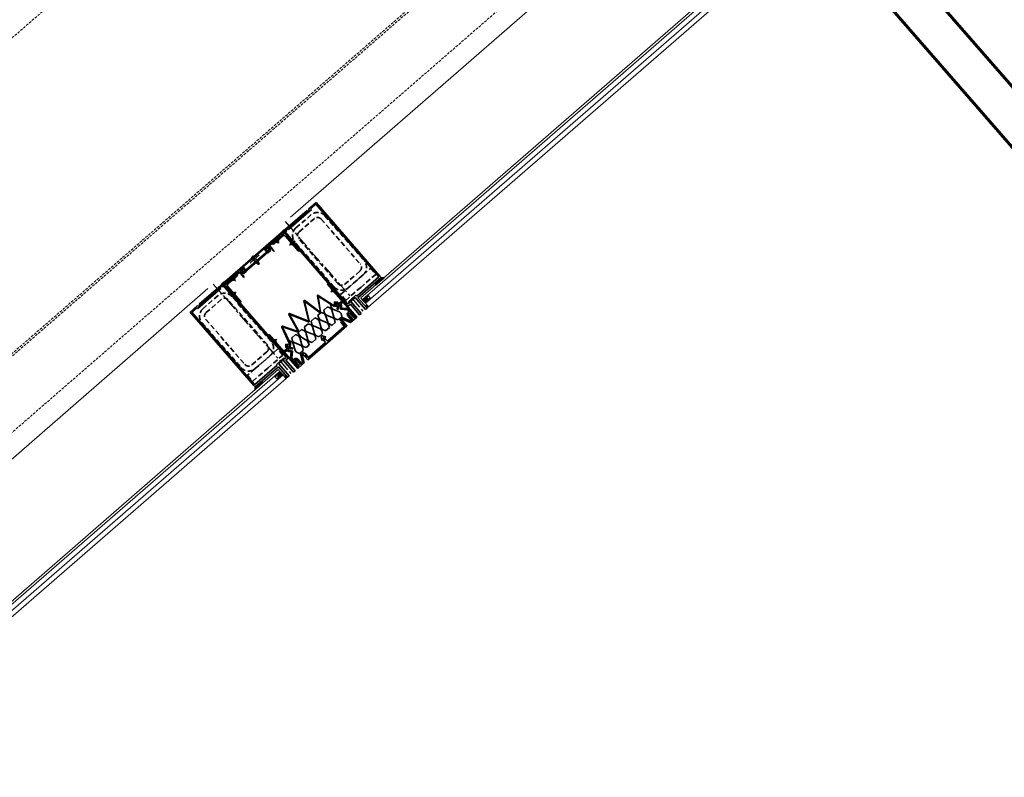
# Model space of a CAD drawing. Header units: millimetres. Extents: x 98667 to 994031, y -2704 to 533009.
# Tile 161 of 256: x 584879 to 587358, y 319637 to 321545. Entities that reach past the tile are written whole.
import ezdxf

# ---------------------------------------------------------------- set-up
doc = ezdxf.new("R2010")
doc.units = ezdxf.units.MM
for name, pattern in [('AP03000E0$0$AWB25X10$0$CENTER', [2, 1.25, -0.25, 0.25, -0.25]), ('AP03000E0$0$CENTER', [50.8, 31.75, -6.35, 6.35, -6.35]), ('AP03000E0$0$HIDDEN', [9.525, 6.35, -3.175]), ('AP03000E0$0$HIDDENX2', [19.05, 12.7, -6.35])]:
    doc.linetypes.add(name, pattern=pattern)
for name, color, linetype, lineweight in [('AP03000E0$0$A-BRDG-WALL-EXTR', 6, 'Continuous', 60), ('AP03000E0$0$A-GLAZ-FULL-EXTR', 2, 'Continuous', 20), ('AP03000E0$0$A-GLAZ-MULL-EXTR', 3, 'Continuous', 35), ('AP03000E0$0$A-WALL-FNSH', 1, 'Continuous', 15)]:
    doc.layers.add(name, color=color, linetype=linetype, lineweight=lineweight)
doc.layers.add('AP03000E0$0$A-Slab Edge Guide', color=55, linetype='Continuous', lineweight=15, plot=False)

msp = doc.modelspace()

# ---------------------------------------------------------------- linework, layer by layer
at = {"color": 251, "linetype": 'AP03000E0$0$CENTER'}
for p, q in [((585547.5, 321036.8), (585744.3, 320810.4)), ((585366.3, 320879.4), (585563.1, 320652.9))]:
    msp.add_line(p, q, dxfattribs=at)
at = {"layer": 'AP03000E0$0$A-BRDG-WALL-EXTR', "color": 251}
for p, q in [((587020.3, 321787.2), (587934.4, 320735.7)), ((587853.6, 320676.2), (586944.9, 321721.6))]:
    msp.add_line(p, q, dxfattribs=at)
at = {"layer": 'AP03000E0$0$A-GLAZ-FULL-EXTR', "color": 251}
for p, q in [((585560.7, 321048.3), (586666.3, 322009.4)), ((586843.4, 321805.7), (585737.8, 320844.5)), ((585741.7, 320840), (586847.4, 321801.1)), ((586855.3, 321792.1), (585749.6, 320830.9)), ((585757.5, 320821.9), (586863.1, 321783)), ((584375.3, 320017.9), (585353.1, 320867.9)), ((585737.8, 320844.5), (585741.7, 320840)), ((585750.8, 320847.9), (585741.7, 320840)), ((585741.7, 320840), (585749.6, 320830.9)), ((585749.6, 320830.9), (585758.7, 320838.8)), ((585758.7, 320838.8), (585750.8, 320847.9)), ((585757.3, 320849.5), (585752.8, 320845.6)), ((585752.8, 320845.6), (585756.7, 320841.1)), ((585763.2, 320842.8), (585755.3, 320851.8)), ((585756.7, 320841.1), (585761.2, 320845)), ((585761.2, 320845), (585757.3, 320849.5)), ((585749.6, 320830.9), (585757.5, 320821.9)), ((585530.2, 320664.1), (584552.5, 319814.1)), ((584556.4, 319809.6), (585534.2, 320659.6)), ((585542.1, 320650.5), (584564.3, 319800.6)), ((584572.2, 319791.5), (585549.9, 320641.5)), ((585528.5, 320638.7), (585520.6, 320647.8)), ((585522.6, 320645.5), (585527.1, 320649.4)), ((585526.5, 320641), (585522.6, 320645.5)), ((585525.1, 320651.7), (585534.2, 320659.6)), ((585533, 320642.7), (585525.1, 320651.7)), ((585531, 320644.9), (585526.5, 320641)), ((585527.1, 320649.4), (585531, 320644.9)), ((585534.2, 320659.6), (585530.2, 320664.1)), ((585542.1, 320650.5), (585533, 320642.7)), ((585534.2, 320659.6), (585542.1, 320650.5)), ((585549.9, 320641.5), (585542.1, 320650.5))]:
    msp.add_line(p, q, dxfattribs=at)
at = {"layer": 'AP03000E0$0$A-GLAZ-FULL-EXTR', "color": 251, "linetype": 'Continuous'}
for p, q in [((585751, 320832.2), (585743.2, 320841.2)), ((585743.5, 320837.9), (585752.6, 320845.8)), ((585753.4, 320834.2), (585745.5, 320843.3)), ((585745.6, 320835.5), (585754.7, 320843.4)), ((585747.7, 320833.1), (585756.8, 320841)), ((585755.8, 320836.3), (585747.9, 320845.4)), ((585758.2, 320838.4), (585750.3, 320847.5)), ((585526.7, 320649.9), (585535.8, 320657.8)), ((585535.4, 320644.7), (585527.5, 320653.8)), ((585528.8, 320647.5), (585537.8, 320655.4)), ((585537.8, 320646.8), (585529.9, 320655.8)), ((585530.9, 320645.1), (585539.9, 320653)), ((585540.1, 320648.9), (585532.3, 320657.9)), ((585532.9, 320642.7), (585542, 320650.6))]:
    msp.add_line(p, q, dxfattribs=at)
at = {"layer": 'AP03000E0$0$A-GLAZ-MULL-EXTR', "color": 251}
for p, q in [((585602.6, 321064.9), (585542.2, 321012.4)), ((585546.4, 321012.1), (585604.5, 321062.6)), ((585608.3, 321065.9), (585554, 321018.6)), ((585555.9, 321016.4), (585614.1, 321066.9)), ((585604.5, 321062.6), (585602.6, 321064.9)), ((585625.2, 321084.5), (585606.3, 321068.1)), ((585606.3, 321068.1), (585608.3, 321065.9)), ((585612.1, 321069.2), (585624.9, 321080.3)), ((585614.1, 321066.9), (585612.1, 321069.2)), ((585624.9, 321080.3), (585746.3, 320940.7)), ((585786, 320899.6), (585625.2, 321084.5)), ((585542.2, 321012.4), (585702.9, 320827.5)), ((585667.8, 320872.5), (585546.4, 321012.1)), ((585554, 321018.6), (585555.9, 321016.4)), ((585531.4, 320990.6), (585523.8, 320984)), ((585532, 320989.8), (585524.5, 320983.3)), ((585530.4, 320987.1), (585527.4, 320984.5)), ((585529.8, 320987.9), (585530.4, 320987.1)), ((585531.4, 320990.6), (585532, 320989.8)), ((585504.8, 320960.6), (585503.3, 320962.1)), ((585509.6, 320964.7), (585508.1, 320966.2)), ((585523.8, 320984), (585524.5, 320983.3)), ((585526.8, 320985.3), (585527.4, 320984.5)), ((585560.8, 320985.5), (585560.1, 320984.8)), ((585566.6, 320977.3), (585560.1, 320984.8)), ((585567.4, 320977.9), (585560.8, 320985.5)), ((585562, 320982.5), (585561.3, 320981.9)), ((585563.9, 320978.9), (585561.3, 320981.9)), ((585564.7, 320979.5), (585563.9, 320978.9)), ((585567.4, 320977.9), (585566.6, 320977.3)), ((585480.8, 320939.7), (585479.3, 320941.2)), ((585483.2, 320941.8), (585481.7, 320943.3)), ((585488, 320945.9), (585486.5, 320947.4)), ((585490.4, 320948), (585488.9, 320949.5)), ((585495.2, 320952.2), (585493.7, 320953.7)), ((585497.6, 320954.3), (585496.1, 320955.8)), ((585502.4, 320958.5), (585500.9, 320960)), ((585746.3, 320940.7), (585783.7, 320897.7)), ((585452, 320914.6), (585450.5, 320916.1)), ((585454.4, 320916.7), (585452.9, 320918.2)), ((585459.2, 320920.9), (585457.7, 320922.4)), ((585461.6, 320923), (585460.1, 320924.5)), ((585466.4, 320927.2), (585464.9, 320928.7)), ((585468.8, 320929.2), (585467.3, 320930.7)), ((585473.6, 320933.4), (585472.1, 320934.9)), ((585476, 320935.5), (585474.5, 320937)), ((585414.3, 320888.8), (585421.9, 320895.4)), ((585414.3, 320888.8), (585415, 320888.1)), ((585415, 320888.1), (585422.5, 320894.7)), ((585417.2, 320890.1), (585417.9, 320889.3)), ((585417.9, 320889.3), (585420.9, 320891.9)), ((585420.3, 320892.7), (585420.9, 320891.9)), ((585421.9, 320895.4), (585422.5, 320894.7)), ((585444.8, 320908.4), (585443.3, 320909.9)), ((585447.2, 320910.5), (585445.7, 320911.9)), ((585783.7, 320897.7), (585727.5, 320848.8)), ((585730.7, 320845), (585789.2, 320895.9)), ((585789.2, 320895.9), (585772.2, 320881.1)), ((585775.5, 320877.3), (585796.3, 320895.4)), ((585789.2, 320895.9), (585786, 320899.6)), ((585796.3, 320895.4), (585789.2, 320895.9)), ((585385.4, 320868.1), (585327.3, 320817.6)), ((585329.1, 320823.1), (585383.4, 320870.4)), ((585330.9, 320828.7), (585391.3, 320881.2)), ((585391, 320876.9), (585332.8, 320826.4)), ((585383.4, 320870.4), (585385.4, 320868.1)), ((585512.3, 320737.3), (585391, 320876.9)), ((585391.3, 320881.2), (585552, 320696.3)), ((585664.4, 320867.2), (585663.6, 320866.6)), ((585670.2, 320859), (585663.6, 320866.6)), ((585671, 320859.7), (585664.4, 320867.2)), ((585665.6, 320864.3), (585664.9, 320863.6)), ((585667.5, 320860.6), (585664.9, 320863.6)), ((585705.2, 320829.4), (585667.8, 320872.5)), ((585772.2, 320881.1), (585775.5, 320877.3)), ((585415.3, 320859), (585416.1, 320859.6)), ((585421.9, 320851.4), (585415.3, 320859)), ((585420.6, 320847.4), (585415.4, 320853.4)), ((585422.6, 320852.1), (585416.1, 320859.6)), ((585418, 320857.4), (585418.8, 320858)), ((585421.4, 320855), (585418.8, 320858)), ((585420.7, 320854.3), (585421.4, 320855)), ((585421.9, 320851.4), (585422.6, 320852.1)), ((585668.2, 320861.3), (585667.5, 320860.6)), ((585671, 320859.7), (585670.2, 320859)), ((585725.5, 320851.1), (585707, 320835)), ((585709, 320832.7), (585723.7, 320845.5)), ((585723.7, 320845.5), (585749.9, 320815.3)), ((585727.5, 320848.8), (585725.5, 320851.1)), ((585753.7, 320818.6), (585730.7, 320845)), ((585308.2, 320809), (585327.1, 320825.4)), ((585325.3, 320819.9), (585312.5, 320808.7)), ((585327.3, 320817.6), (585325.3, 320819.9)), ((585327.1, 320825.4), (585329.1, 320823.1)), ((585332.8, 320826.4), (585330.9, 320828.7)), ((585654.2, 320821.9), (585644.7, 320813.6)), ((585644.7, 320813.6), (585646.6, 320806)), ((585661.5, 320818.9), (585654.2, 320821.9)), ((585665.2, 320814.7), (585661.5, 320818.9)), ((585661.7, 320828.4), (585663.6, 320820.8)), ((585663.6, 320820.8), (585667.3, 320816.6)), ((585669.9, 320796.4), (585665.2, 320814.7)), ((585667.3, 320816.6), (585684.7, 320809.4)), ((585702.9, 320827.5), (585706.2, 320823.7)), ((585712.4, 320835.7), (585705.2, 320829.4)), ((585705.2, 320829.4), (585705.2, 320829.4)), ((585706.2, 320823.7), (585711.9, 320828.6)), ((585707, 320835), (585709, 320832.7)), ((585711.9, 320828.6), (585734.8, 320802.2)), ((585738.6, 320805.5), (585712.4, 320835.7)), ((585749.9, 320815.3), (585753.7, 320818.6)), ((585469, 320624.1), (585308.2, 320809)), ((585312.5, 320808.7), (585433.8, 320669.1)), ((585622.5, 320794.4), (585613, 320786.1)), ((585629.8, 320791.4), (585622.5, 320794.4)), ((585633.5, 320787.2), (585629.8, 320791.4)), ((585638.4, 320808.2), (585630, 320800.9)), ((585630, 320800.9), (585631.9, 320793.2)), ((585631.9, 320793.2), (585635.6, 320789)), ((585635.6, 320789), (585653, 320781.8)), ((585645.6, 320805.2), (585638.4, 320808.2)), ((585649.3, 320800.9), (585645.6, 320805.2)), ((585646.6, 320806), (585650.3, 320801.8)), ((585655.2, 320783.6), (585649.3, 320800.9)), ((585650.3, 320801.8), (585667.8, 320794.6)), ((585667.8, 320794.6), (585671.5, 320790.3)), ((585673.6, 320792.2), (585669.9, 320796.4)), ((585671.5, 320790.3), (585673.4, 320782.7)), ((585680.8, 320789.2), (585673.6, 320792.2)), ((585690.4, 320797.5), (585680.8, 320789.2)), ((585684.7, 320809.4), (585688.4, 320805.1)), ((585688.4, 320805.1), (585690.4, 320797.5)), ((585734.8, 320802.2), (585738.6, 320805.5)), ((585588.6, 320764.9), (585579, 320756.6)), ((585595.8, 320761.9), (585588.6, 320764.9)), ((585605.6, 320779.6), (585596, 320771.3)), ((585596, 320771.3), (585598, 320763.7)), ((585612.8, 320776.6), (585605.6, 320779.6)), ((585616.5, 320772.4), (585612.8, 320776.6)), ((585613, 320786.1), (585615, 320778.5)), ((585615, 320778.5), (585618.6, 320774.2)), ((585621.2, 320754.1), (585616.5, 320772.4)), ((585618.6, 320774.2), (585636.1, 320767)), ((585638.2, 320768.9), (585633.5, 320787.2)), ((585636.1, 320767), (585639.8, 320762.8)), ((585641.9, 320764.6), (585638.2, 320768.9)), ((585649.1, 320761.6), (585641.9, 320764.6)), ((585658.7, 320769.9), (585649.1, 320761.6)), ((585653, 320781.8), (585656.7, 320777.5)), ((585658.9, 320779.4), (585655.2, 320783.6)), ((585656.7, 320777.5), (585658.7, 320769.9)), ((585665, 320775.4), (585658.9, 320779.4)), ((585673.4, 320782.7), (585665, 320775.4)), ((585518, 320739.9), (585518.7, 320740.6)), ((585524.6, 320732.4), (585518, 320739.9)), ((585525.3, 320733.1), (585518.7, 320740.6)), ((585520.7, 320738.3), (585521.5, 320739)), ((585524.1, 320736), (585521.5, 320739)), ((585573.9, 320752.1), (585564.3, 320743.8)), ((585564.3, 320743.8), (585566.3, 320736.2)), ((585581.1, 320749.1), (585573.9, 320752.1)), ((585579, 320756.6), (585583.3, 320750.9)), ((585584.8, 320744.8), (585581.1, 320749.1)), ((585583.3, 320750.9), (585586.9, 320746.7)), ((585589.5, 320726.6), (585584.8, 320744.8)), ((585586.9, 320746.7), (585602.1, 320737.5)), ((585599.5, 320757.6), (585595.8, 320761.9)), ((585598, 320763.7), (585601.7, 320759.5)), ((585604.2, 320739.3), (585599.5, 320757.6)), ((585601.7, 320759.5), (585619.1, 320752.3)), ((585607.9, 320735.1), (585604.2, 320739.3)), ((585624.7, 320740.4), (585615.2, 320732.1)), ((585619.1, 320752.3), (585622.8, 320748)), ((585624.9, 320749.9), (585621.2, 320754.1)), ((585622.8, 320748), (585624.7, 320740.4)), ((585632.2, 320746.9), (585624.9, 320749.9)), ((585641.7, 320755.2), (585632.2, 320746.9)), ((585639.8, 320762.8), (585641.7, 320755.2)), ((585549.7, 320694.3), (585512.3, 320737.3)), ((585523.3, 320735.3), (585524.1, 320736)), ((585524.6, 320732.4), (585525.3, 320733.1)), ((585564.1, 320734.3), (585556.9, 320737.3)), ((585567.8, 320730.1), (585564.1, 320734.3)), ((585566.3, 320736.2), (585570, 320731.9)), ((585572.6, 320711.8), (585567.8, 320730.1)), ((585570, 320731.9), (585587.4, 320724.7)), ((585587.4, 320724.7), (585591.1, 320720.5)), ((585593.2, 320722.3), (585589.5, 320726.6)), ((585591.1, 320720.5), (585593.1, 320712.9)), ((585600.5, 320719.3), (585593.2, 320722.3)), ((585607.8, 320725.7), (585600.5, 320719.3)), ((585602.1, 320737.5), (585605.8, 320733.3)), ((585605.8, 320733.3), (585607.8, 320725.7)), ((585615.2, 320732.1), (585607.9, 320735.1)), ((585525.5, 320677.2), (585544, 320693.3)), ((585546, 320691), (585531.2, 320678.2)), ((585542.6, 320688.1), (585549.7, 320694.3)), ((585544, 320693.3), (585546, 320691)), ((585546.5, 320707.1), (585551.8, 320711.7)), ((585560.1, 320691.6), (585546.5, 320707.1)), ((585555.3, 320692.5), (585549.6, 320687.6)), ((585549.7, 320694.3), (585549.7, 320694.3)), ((585551.8, 320711.7), (585552.9, 320711.6)), ((585552, 320696.3), (585555.3, 320692.5)), ((585557, 320709.4), (585562.3, 320709)), ((585561.1, 320692.5), (585560.1, 320691.6)), ((585562.3, 320709), (585561.1, 320692.5)), ((585576.2, 320707.5), (585572.6, 320711.8)), ((585583.5, 320704.6), (585576.2, 320707.5)), ((585593.1, 320712.9), (585583.5, 320704.6)), ((585433.8, 320669.1), (585471.2, 320626.1)), ((585471.2, 320626.1), (585527.5, 320674.9)), ((585530.7, 320671.2), (585472.3, 320620.3)), ((585527.5, 320674.9), (585525.5, 320677.2)), ((585553.7, 320644.7), (585530.7, 320671.2)), ((585531.2, 320678.2), (585557.5, 320648)), ((585568.8, 320657.9), (585542.6, 320688.1)), ((585549.6, 320687.6), (585572.6, 320661.2)), ((585557.5, 320648), (585553.7, 320644.7)), ((585572.6, 320661.2), (585568.8, 320657.9)), ((585472.3, 320620.3), (585469, 320624.1)), ((585492.5, 320631.3), (585471.8, 320613.3)), ((585471.8, 320613.3), (585472.3, 320620.3)), ((585472.3, 320620.3), (585489.2, 320635.1)), ((585489.2, 320635.1), (585492.5, 320631.3))]:
    msp.add_line(p, q, dxfattribs=at)
at = {"layer": 'AP03000E0$0$A-GLAZ-MULL-EXTR', "color": 251, "linetype": 'AP03000E0$0$HIDDENX2'}
for p, q in [((585574.7, 321020.7), (585612.4, 321053.5)), ((585582.9, 321011.3), (585620.6, 321044.1)), ((585638.3, 321042.9), (585736.7, 320929.7)), ((585647.7, 321051.1), (585746.1, 320937.9)), ((585680.1, 320880.5), (585581.6, 320993.7)), ((585670.6, 320872.3), (585572.2, 320985.5)), ((585687, 320853.4), (585762.5, 320919)), ((585762.5, 320919), (585775.6, 320903.9)), ((585735.4, 320912), (585697.7, 320879.2)), ((585743.6, 320902.6), (585705.9, 320869.8)), ((585775.6, 320903.9), (585737.9, 320871.1)), ((585737.9, 320871.1), (585700.1, 320838.3)), ((585378.5, 320850.2), (585340.7, 320817.4)), ((585386.7, 320840.7), (585348.9, 320807.9)), ((585502.7, 320726.3), (585404.3, 320839.5)), ((585512.1, 320734.5), (585413.7, 320847.7)), ((585700.1, 320838.3), (585687, 320853.4)), ((585347.7, 320790.3), (585446.1, 320677.1)), ((585338.3, 320782.1), (585436.7, 320668.9)), ((585528.5, 320715.6), (585453.1, 320650)), ((585541.7, 320700.5), (585528.5, 320715.6)), ((585463.7, 320675.9), (585501.5, 320708.7)), ((585471.9, 320666.4), (585509.7, 320699.2)), ((585503.9, 320667.7), (585541.7, 320700.5)), ((585466.2, 320634.9), (585503.9, 320667.7)), ((585453.1, 320650), (585466.2, 320634.9))]:
    msp.add_line(p, q, dxfattribs=at)
at = {"layer": 'AP03000E0$0$A-GLAZ-MULL-EXTR', "color": 251, "linetype": 'Continuous'}
for p, q in [((585466.7, 320946.8), (585544.3, 321014.2)), ((585468.9, 320946.7), (585545.9, 321013.6)), ((585538.9, 321010.9), (585544.5, 321015.7)), ((585545.9, 321013.6), (585542.9, 321011)), ((585545.9, 321013.6), (585544.3, 321014.2)), ((585549.8, 321014), (585544.5, 321015.7)), ((585547.7, 321013.1), (585544.9, 321010.7)), ((585547.7, 321013.1), (585549.1, 321010.7)), ((585550.2, 321011.8), (585549.1, 321010.7)), ((585508, 320976.4), (585532.9, 320998.1)), ((585533.6, 320997.3), (585508.7, 320975.6)), ((585546, 321008), (585514.6, 320980.8)), ((585519.6, 320980.4), (585542.9, 321000.6)), ((585532.9, 320998.1), (585533.6, 320997.3)), ((585538.8, 321009.5), (585538.8, 321009.4)), ((585542.2, 321009), (585542.9, 321011)), ((585542.9, 321008.2), (585542.2, 321009)), ((585544.5, 321009.6), (585542.9, 321008.2)), ((585545.9, 321008), (585544.5, 321009.6)), ((585547.1, 321009), (585544.9, 321010.7)), ((585547.1, 321009), (585545.9, 321008)), ((585585.3, 320962.8), (585546, 321008)), ((585548, 321000.3), (585580.2, 320963.1)), ((585474.9, 320937.4), (585510.4, 320968.2)), ((585511.8, 320966.6), (585476.3, 320935.8)), ((585494.4, 320968.8), (585501.2, 320974.7)), ((585494.4, 320968.1), (585499.5, 320962.2)), ((585496, 320968.2), (585501.6, 320973)), ((585496, 320968.2), (585498.7, 320965.1)), ((585498.1, 320967.2), (585502.1, 320970.7)), ((585502.3, 320962.5), (585498.1, 320967.2)), ((585499, 320965.4), (585498.7, 320965.1)), ((585499, 320965.4), (585499, 320965.4)), ((585500.3, 320962.7), (585499.9, 320965.1)), ((585501.5, 320961.8), (585507.1, 320966.6)), ((585501.6, 320973), (585504.2, 320969.9)), ((585501.9, 320974.6), (585505.2, 320970.8)), ((585502.1, 320970.7), (585506.3, 320965.9)), ((585503.9, 320969.6), (585504.2, 320969.9)), ((585503.9, 320969.6), (585503.9, 320969.6)), ((585503.9, 320958.2), (585510.2, 320963.7)), ((585506.1, 320968.1), (585504.1, 320968.8)), ((585506.7, 320970.7), (585508.9, 320972.6)), ((585507, 320975.6), (585508, 320976.4)), ((585507, 320975.6), (585509, 320973.3)), ((585507.2, 320968.3), (585510.3, 320971)), ((585508.7, 320975.6), (585515.6, 320967.7)), ((585510.2, 320963.7), (585509.5, 320964.5)), ((585510.4, 320968.2), (585511.8, 320966.6)), ((585511, 320971), (585519, 320961.8)), ((585515.6, 320967.7), (585520, 320962.7)), ((585519, 320961.8), (585520, 320962.7)), ((585466.7, 320946.8), (585389.2, 320879.4)), ((585466.5, 320944.6), (585389.5, 320877.6)), ((585474.9, 320937.4), (585439.4, 320906.5)), ((585468.8, 320941.9), (585465.5, 320945.7)), ((585468.9, 320941.9), (585465.6, 320945.8)), ((585470.9, 320945.1), (585467, 320943.2)), ((585467, 320943.2), (585467.4, 320943.6)), ((585471.6, 320944.3), (585467.7, 320942.4)), ((585467.7, 320942.4), (585468.1, 320942.8)), ((585467.8, 320942.4), (585470.2, 320946)), ((585467.8, 320942.4), (585468.2, 320942.7)), ((585471.2, 320944), (585467.9, 320947.8)), ((585471.3, 320944), (585467.9, 320947.8)), ((585472, 320944.7), (585468, 320941.2)), ((585468, 320941.2), (585472.2, 320936.4)), ((585468.1, 320941.2), (585472.1, 320944.7)), ((585472.2, 320936.5), (585468.1, 320941.2)), ((585468.5, 320941.6), (585470.9, 320945.2)), ((585470.2, 320946), (585469.8, 320945.7)), ((585470.9, 320945.2), (585470.5, 320944.9)), ((585470.9, 320945.1), (585470.5, 320944.8)), ((585471.4, 320935.8), (585477, 320940.6)), ((585477, 320940.6), (585471.4, 320935.7)), ((585476.2, 320939.9), (585472, 320944.7)), ((585472.1, 320944.7), (585476.2, 320939.9)), ((585473.8, 320932.2), (585480.1, 320937.7)), ((585480.2, 320937.7), (585473.8, 320932.2)), ((585480.1, 320937.7), (585479.5, 320938.5)), ((585479.5, 320938.5), (585480.2, 320937.7)), ((585503.2, 320959), (585503.9, 320958.2)), ((585434.2, 320915.8), (585437.6, 320912)), ((585441, 320922.4), (585434.3, 320916.6)), ((585441.5, 320920.7), (585435.9, 320915.9)), ((585435.9, 320915.9), (585438.6, 320912.8)), ((585442.1, 320918.5), (585438.1, 320915.1)), ((585438.1, 320915.1), (585442.2, 320910.3)), ((585438.9, 320913.1), (585438.6, 320912.8)), ((585438.9, 320913.1), (585438.9, 320913.1)), ((585440.2, 320910.7), (585439.7, 320912.9)), ((585440.8, 320904.9), (585476.3, 320935.8)), ((585441.5, 320920.7), (585444.1, 320917.7)), ((585447, 320914.4), (585441.5, 320909.6)), ((585441.8, 320922.4), (585446.9, 320916.5)), ((585446.2, 320913.7), (585442.1, 320918.5)), ((585443.8, 320917.4), (585444.1, 320917.7)), ((585443.8, 320917.4), (585443.8, 320917.4)), ((585446.3, 320915.7), (585444, 320916.5)), ((585473.1, 320933), (585473.8, 320932.2)), ((585473.8, 320932.2), (585473.1, 320933)), ((585479.3, 320935.6), (585475.6, 320933.8)), ((585475.8, 320933.9), (585479.9, 320929.1)), ((585475.8, 320933.9), (585480, 320929.2)), ((585476.1, 320932.8), (585478.4, 320936.2)), ((585480, 320934.8), (585476.1, 320932.9)), ((585476.1, 320932.9), (585476.5, 320933.2)), ((585476.1, 320932.8), (585476.5, 320933.1)), ((585480.7, 320934), (585476.7, 320932.1)), ((585476.7, 320932.1), (585477.1, 320932.4)), ((585476.8, 320932), (585479.2, 320935.6)), ((585476.8, 320932), (585477.2, 320932.3)), ((585481.4, 320933.2), (585477.4, 320931.3)), ((585477.4, 320931.3), (585477.8, 320931.6)), ((585477.5, 320931.2), (585479.9, 320934.8)), ((585477.5, 320931.2), (585477.9, 320931.5)), ((585482, 320932.4), (585478.1, 320930.5)), ((585478.1, 320930.5), (585478.5, 320930.8)), ((585478.2, 320936), (585482.3, 320931.2)), ((585478.2, 320936), (585482.3, 320931.2)), ((585478.2, 320930.4), (585480.6, 320934)), ((585478.2, 320930.4), (585478.6, 320930.7)), ((585479.2, 320935.6), (585478.8, 320935.3)), ((585478.8, 320929.6), (585481.3, 320933.2)), ((585482.7, 320931.6), (585478.8, 320929.7)), ((585478.8, 320929.7), (585479.2, 320930)), ((585478.8, 320929.6), (585479.2, 320929.9)), ((585479.3, 320935.6), (585478.9, 320935.2)), ((585479.9, 320934.8), (585479.5, 320934.5)), ((585479.5, 320928.8), (585482, 320932.4)), ((585479.5, 320928.8), (585479.9, 320929.1)), ((585480, 320934.8), (585479.6, 320934.4)), ((585479.9, 320929.1), (585482.3, 320931.2)), ((585482.3, 320931.2), (585480, 320929.2)), ((585480.6, 320934), (585480.2, 320933.7)), ((585480.7, 320934), (585480.3, 320933.6)), ((585481.3, 320933.2), (585480.9, 320932.9)), ((585481.4, 320933.2), (585481, 320932.8)), ((585482, 320932.4), (585481.6, 320932.1)), ((585482, 320932.4), (585481.7, 320932)), ((585482.7, 320931.6), (585482.3, 320931.2)), ((585395, 320876.8), (585426.4, 320904.1)), ((585426.1, 320899), (585402.8, 320878.8)), ((585431.6, 320910), (585406.7, 320888.4)), ((585406.7, 320888.4), (585407.4, 320887.6)), ((585407.4, 320887.6), (585432.3, 320909.2)), ((585432.6, 320910.9), (585431.6, 320910)), ((585432.3, 320909.2), (585439.2, 320901.3)), ((585432.6, 320910.9), (585434.6, 320908.6)), ((585437.5, 320910.5), (585435.3, 320908.6)), ((585436.6, 320906.3), (585444.6, 320897.1)), ((585439.8, 320909.7), (585436.7, 320907)), ((585439.2, 320901.3), (585443.6, 320896.3)), ((585439.4, 320906.5), (585440.8, 320904.9)), ((585443.9, 320906.1), (585443.2, 320906.9)), ((585444.6, 320897.1), (585443.6, 320896.3)), ((585450.2, 320911.6), (585443.9, 320906.1)), ((585449.5, 320912.4), (585450.2, 320911.6)), ((585781.4, 320882.4), (585781.4, 320889)), ((585782.1, 320889.7), (585789.7, 320889.7)), ((585784.5, 320885.2), (585784.6, 320891.8)), ((585785.8, 320892.9), (585793.4, 320892.8)), ((585787.7, 320887.9), (585787.8, 320894.6)), ((585790.9, 320890.7), (585790.9, 320895.7)), ((585794.1, 320893.5), (585794.1, 320895.5)), ((585393.2, 320884.2), (585387.6, 320879.3)), ((585388.6, 320873.9), (585387.6, 320879.3)), ((585389.5, 320877.6), (585389.2, 320879.4)), ((585389.5, 320877.6), (585392.5, 320880.3)), ((585389.8, 320875.8), (585392.6, 320878.2)), ((585389.8, 320875.8), (585391.9, 320874.1)), ((585390.7, 320873.1), (585391.9, 320874.1)), ((585394.6, 320880.7), (585392.5, 320880.3)), ((585393.9, 320875.9), (585392.6, 320878.2)), ((585393.7, 320878.5), (585395.3, 320879.9)), ((585395.1, 320876.9), (585393.7, 320878.5)), ((585393.9, 320875.9), (585395.1, 320876.9)), ((585394.6, 320884.1), (585394.6, 320884.1)), ((585395.3, 320879.9), (585394.6, 320880.7)), ((585434.4, 320831.6), (585395, 320876.8)), ((585402.5, 320873.8), (585434.7, 320836.6)), ((585653.8, 320879.4), (585655, 320880.4)), ((585726.9, 320795.3), (585653.8, 320879.4)), ((585655, 320880.4), (585728, 320796.3)), ((585773, 320880.2), (585778.8, 320880.2)), ((585774.9, 320883.4), (585782.5, 320883.4)), ((585775, 320877.9), (585775, 320883.5)), ((585778.2, 320879.6), (585778.2, 320886.3)), ((585778.5, 320886.5), (585786.1, 320886.5)), ((585636.2, 320808.9), (585628.6, 320849.6)), ((585630.2, 320848.7), (585636.7, 320807)), ((585630.9, 320851), (585670.5, 320824.9)), ((585669.9, 320823.4), (585630.9, 320849.2)), ((585688.9, 320839.1), (585687.7, 320838.1)), ((585692.4, 320835), (585688.9, 320839.1)), ((585606.7, 320786.5), (585594.5, 320836)), ((585596.2, 320835.1), (585608.3, 320786)), ((585596.9, 320837.6), (585635.4, 320808.4)), ((585635.4, 320806.6), (585597, 320835.6)), ((585679.1, 320822.8), (585669.9, 320823.4)), ((585670.5, 320824.9), (585673.5, 320824.7)), ((585671.9, 320834.6), (585671.2, 320824.9)), ((585671.2, 320824.9), (585673.5, 320824.7)), ((585680.4, 320834), (585671.9, 320834.6)), ((585672.9, 320827.1), (585673.7, 320827.8)), ((585672.9, 320827.1), (585673.7, 320827.8)), ((585673.6, 320826.3), (585672.9, 320827.1)), ((585673.6, 320826.3), (585672.9, 320827.1)), ((585673, 320828.6), (585673.2, 320831.7)), ((585673, 320828.6), (585675.9, 320831.2)), ((585673.7, 320827.8), (585673, 320828.6)), ((585673.7, 320827.8), (585673, 320828.6)), ((585673.5, 320824.7), (585673.6, 320826.3)), ((585673.5, 320824.7), (585673.6, 320826.3)), ((585674.1, 320832.5), (585678, 320832.2)), ((585675, 320828.3), (585674.9, 320825.7)), ((585675.9, 320831.2), (585678.5, 320828.3)), ((585676.3, 320825.6), (585676.4, 320828.2)), ((585677.5, 320826), (585677.4, 320824.4)), ((585677.5, 320826), (585677.4, 320824.4)), ((585677.4, 320824.4), (585679.2, 320824.3)), ((585677.4, 320824.4), (585679.2, 320824.3)), ((585678.4, 320826.7), (585677.5, 320826)), ((585678.4, 320826.7), (585677.5, 320826)), ((585678.5, 320828.3), (585677.7, 320827.5)), ((585678.5, 320828.3), (585677.7, 320827.5)), ((585677.7, 320827.5), (585678.4, 320826.7)), ((585677.7, 320827.5), (585678.4, 320826.7)), ((585678.7, 320831.3), (585678.5, 320828.3)), ((585679.2, 320824.3), (585678.6, 320816.5)), ((585678.6, 320816.5), (585680.9, 320816.4)), ((585679.2, 320824.3), (585679.1, 320822.8)), ((585680.2, 320830.5), (585680.4, 320834)), ((585680.9, 320816.4), (585682.6, 320817.8)), ((585681.1, 320819.4), (585681.5, 320824.9)), ((585682.6, 320817.8), (585681.1, 320819.4)), ((585689.1, 320835.2), (585683.4, 320830.2)), ((585686.2, 320824.6), (585686, 320821.8)), ((585686, 320821.8), (585687.2, 320815.9)), ((585687.2, 320815.9), (585704.1, 320814.7)), ((585687.7, 320838.1), (585689.2, 320836.3)), ((585687.7, 320829.9), (585692.4, 320833.9)), ((585689, 320819.1), (585689.3, 320824.4)), ((585705.5, 320818), (585689, 320819.1)), ((585704.1, 320814.7), (585707.7, 320810.6)), ((585723.9, 320796.8), (585705.5, 320818)), ((585580.3, 320760.5), (585556.8, 320802.8)), ((585558.7, 320804.9), (585606, 320785.9)), ((585558.7, 320802.4), (585582.2, 320760.3)), ((585606.3, 320784.2), (585559.4, 320803.1)), ((585702.9, 320774.5), (585689.1, 320790.3)), ((585712.3, 320782.6), (585690, 320791.6)), ((585711.3, 320787), (585691.3, 320794.9)), ((585705.3, 320799.2), (585714.5, 320788.6)), ((585707.6, 320809.5), (585705.9, 320808)), ((585716.8, 320790.7), (585707.6, 320801.3)), ((585707.9, 320800.9), (585708.5, 320805.2)), ((585708.7, 320799.9), (585707.9, 320800.9)), ((585708.5, 320805.2), (585712.5, 320805.2)), ((585709.7, 320800.8), (585708.7, 320799.9)), ((585710.7, 320799.6), (585709.7, 320800.8)), ((585710.6, 320797.8), (585710.7, 320799.6)), ((585711.4, 320796.8), (585710.6, 320797.8)), ((585712.4, 320797.7), (585711.4, 320796.8)), ((585712.3, 320805.4), (585721.5, 320794.7)), ((585726.9, 320795.3), (585712.3, 320782.6)), ((585713.4, 320796.5), (585712.4, 320797.7)), ((585712.5, 320805.2), (585713.4, 320804)), ((585713.4, 320804), (585712.6, 320803.3)), ((585712.6, 320803.3), (585713.6, 320802.2)), ((585717.8, 320791.5), (585712.6, 320787)), ((585713.3, 320794.7), (585713.4, 320796.5)), ((585714.1, 320793.7), (585713.3, 320794.7)), ((585713.6, 320802.2), (585715.1, 320802.1)), ((585715.1, 320794.6), (585714.1, 320793.7)), ((585714.5, 320788.6), (585716.8, 320790.7)), ((585715.1, 320802.1), (585716.1, 320800.9)), ((585717.8, 320791.5), (585715.1, 320794.6)), ((585716.1, 320800.9), (585715.3, 320800.2)), ((585715.3, 320800.2), (585716.3, 320799)), ((585716.3, 320799), (585717.8, 320799)), ((585717.8, 320799), (585718.8, 320797.8)), ((585718.8, 320797.8), (585718, 320797.1)), ((585718, 320797.1), (585720.7, 320794)), ((585720.7, 320794), (585724.9, 320797.7)), ((585721.5, 320794.7), (585723.9, 320796.8)), ((585724.9, 320797.7), (585726.9, 320795.3)), ((585728, 320796.3), (585726.9, 320795.3)), ((585559.3, 320727.6), (585538.8, 320770.9)), ((585540.5, 320773), (585579.7, 320759.8)), ((585540.5, 320770.6), (585560.6, 320728.5)), ((585580.5, 320758.1), (585541.1, 320771.3)), ((585702.9, 320774.5), (585653.7, 320731.7)), ((585695.3, 320772), (585653.9, 320736)), ((585689.1, 320784.9), (585686.4, 320788)), ((585689.1, 320784.9), (585687.3, 320783.3)), ((585695.5, 320773.9), (585687.3, 320783.3)), ((585687.4, 320783.2), (585687.4, 320783.5)), ((585691.9, 320780.7), (585694.8, 320777.3)), ((585692, 320782.5), (585692, 320782.5)), ((585693.7, 320782.4), (585696.7, 320779)), ((585696.6, 320777.2), (585696.6, 320777.2)), ((585702.7, 320774.3), (585702.7, 320774.7)), ((585507.4, 320752.1), (585506.3, 320751.1)), ((585506.3, 320751.1), (585579.4, 320667.1)), ((585580.5, 320668), (585507.4, 320752.1)), ((585638.3, 320746.7), (585638.4, 320747.4)), ((585638.3, 320746.7), (585639.9, 320738.3)), ((585643, 320739.4), (585640.7, 320737.4)), ((585640.9, 320749), (585649, 320746.3)), ((585642.9, 320742.3), (585645.8, 320738.9)), ((585643, 320744), (585643, 320744)), ((585649.4, 320732.1), (585643, 320739.4)), ((585644.8, 320743.9), (585647.7, 320740.5)), ((585649.8, 320745.3), (585647.5, 320743.3)), ((585653.9, 320736), (585647.5, 320743.3)), ((585649.8, 320745.3), (585649, 320746.3)), ((585546.2, 320710.9), (585552, 320716)), ((585548.8, 320719.5), (585549.4, 320728)), ((585552.3, 320719.3), (585548.8, 320719.5)), ((585549.4, 320728), (585559.1, 320727.4)), ((585551.1, 320725.6), (585550.9, 320721.7)), ((585551.6, 320720.9), (585554.7, 320720.7)), ((585555.1, 320726.1), (585552, 320726.3)), ((585552.4, 320723.8), (585555.3, 320726.3)), ((585554.9, 320720.9), (585552.4, 320723.8)), ((585554.7, 320720.7), (585555.5, 320721.4)), ((585555.8, 320721.6), (585554.9, 320720.9)), ((585555.8, 320725.3), (585555.1, 320726.1)), ((585555.3, 320726.3), (585556, 320725.5)), ((585555.5, 320721.4), (585556.2, 320720.5)), ((585556.6, 320726), (585555.8, 320725.3)), ((585556.5, 320720.8), (585555.8, 320721.6)), ((585556, 320725.5), (585556.9, 320726.2)), ((585556.2, 320720.5), (585557.1, 320721.3)), ((585557.3, 320721.5), (585556.5, 320720.8)), ((585557.3, 320725.2), (585556.6, 320726)), ((585556.9, 320726.2), (585557.6, 320725.4)), ((585557.1, 320721.3), (585558.6, 320721.2)), ((585558.9, 320725.1), (585557.3, 320725.2)), ((585558.9, 320721.4), (585557.3, 320721.5)), ((585557.6, 320725.4), (585559.1, 320725.3)), ((585563.1, 320716.8), (585557.6, 320717.2)), ((585558.6, 320721.2), (585558.5, 320719.4)), ((585558.5, 320719.4), (585566.3, 320718.9)), ((585558.8, 320719.6), (585558.9, 320721.4)), ((585560, 320719.5), (585558.8, 320719.6)), ((585559.1, 320727.4), (585558.9, 320725.1)), ((585559.1, 320725.3), (585559.3, 320727.6)), ((585560.6, 320728.5), (585560, 320719.5)), ((585564.5, 320715.1), (585563.1, 320716.8)), ((585566.1, 320716.6), (585564.5, 320715.1)), ((585566.3, 320718.9), (585566.1, 320716.6)), ((585604.5, 320688.9), (585653.7, 320731.7)), ((585608, 320696.1), (585649.4, 320732.1)), ((585640.7, 320737.4), (585639.9, 320738.3)), ((585542.4, 320711.8), (585543.6, 320712.8)), ((585546, 320707.7), (585542.4, 320711.8)), ((585543.6, 320712.8), (585545.1, 320711.1)), ((585551.8, 320711.7), (585547.1, 320707.6)), ((585562.3, 320709), (585557, 320709.4)), ((585557.2, 320712.5), (585560, 320712.3)), ((585560, 320712.3), (585565.7, 320710.3)), ((585561.1, 320692.5), (585562.3, 320709)), ((585579.5, 320671.3), (585561.1, 320692.5)), ((585565.7, 320710.3), (585564.5, 320693.4)), ((585564.5, 320693.4), (585568.1, 320689.3)), ((585569.2, 320689.2), (585570.9, 320690.7)), ((585579.7, 320690.1), (585588.9, 320679.5)), ((585590.9, 320682.4), (585585.8, 320703.2)), ((585595.1, 320680.7), (585589.3, 320704.1)), ((585604.5, 320688.9), (585590.7, 320704.8)), ((585596.1, 320704), (585593.4, 320707.1)), ((585596.1, 320704), (585597.9, 320705.6)), ((585606, 320696.2), (585597.9, 320705.6)), ((585597.9, 320699.1), (585600.9, 320695.7)), ((585598.1, 320700.8), (585598, 320700.8)), ((585599.8, 320700.7), (585602.8, 320697.3)), ((585602.7, 320695.6), (585602.6, 320695.5)), ((585572.7, 320684), (585581.9, 320673.4)), ((585573.3, 320687.7), (585572.8, 320683.7)), ((585572.8, 320683.7), (585573.7, 320682.6)), ((585577.6, 320687.7), (585573.3, 320687.7)), ((585573.7, 320682.6), (585574.6, 320683.3)), ((585574.6, 320683.3), (585575.6, 320682.1)), ((585575.6, 320682.1), (585575.4, 320680.6)), ((585575.4, 320680.6), (585576.4, 320679.5)), ((585576.4, 320679.5), (585577.3, 320680.2)), ((585577.3, 320680.2), (585578.3, 320679)), ((585586.6, 320677.5), (585577.4, 320688.1)), ((585577.5, 320685.8), (585578.5, 320686.7)), ((585578.5, 320684.7), (585577.5, 320685.8)), ((585578.5, 320686.7), (585577.6, 320687.7)), ((585578.3, 320679), (585578.1, 320677.5)), ((585578.1, 320677.5), (585579.1, 320676.4)), ((585580.3, 320684.6), (585578.5, 320684.7)), ((585582.6, 320674), (585578.5, 320670.4)), ((585579.1, 320676.4), (585580, 320677.1)), ((585579.4, 320667.1), (585580.5, 320668)), ((585581.9, 320673.4), (585579.5, 320671.3)), ((585580, 320677.1), (585582.6, 320674)), ((585580.2, 320682.7), (585581.2, 320683.6)), ((585581.2, 320681.6), (585580.2, 320682.7)), ((585581.2, 320683.6), (585580.3, 320684.6)), ((585580.3, 320667.9), (585595.1, 320680.7)), ((585583, 320681.5), (585581.2, 320681.6)), ((585582.9, 320679.6), (585583.9, 320680.5)), ((585585.5, 320676.6), (585582.9, 320679.6)), ((585583.9, 320680.5), (585583, 320681.5)), ((585585.9, 320676.8), (585590.7, 320681.1)), ((585588.9, 320679.5), (585586.6, 320677.5)), ((585472, 320616.5), (585491, 320633)), ((585474.7, 320615.8), (585472.1, 320618.8)), ((585477.1, 320617.9), (585473.8, 320621.7)), ((585479.5, 320620), (585476.2, 320623.8)), ((585481.9, 320622.1), (585478.6, 320625.8)), ((585484.3, 320624.1), (585481, 320627.9)), ((585486.7, 320626.2), (585483.4, 320630)), ((585489.1, 320628.3), (585485.8, 320632.1)), ((585491.5, 320630.4), (585488.2, 320634.2)), ((585472.3, 320613.7), (585471.8, 320614.3))]:
    msp.add_line(p, q, dxfattribs=at)
at = {"layer": 'AP03000E0$0$A-GLAZ-MULL-EXTR', "color": 251, "linetype": 'AP03000E0$0$AWB25X10$0$CENTER'}
for p, q in [((585523.5, 320992.1), (585532.2, 320982)), ((585571.8, 320988.4), (585558.8, 320977.1)), ((585470.5, 320942.4), (585459.4, 320932.8)), ((585470.5, 320942.4), (585481.6, 320952.1)), ((585414, 320896.9), (585422.7, 320886.8)), ((585675.4, 320870.1), (585662.4, 320858.8)), ((585410.9, 320848.5), (585423.9, 320859.8)), ((585513.6, 320729.5), (585526.6, 320740.8))]:
    msp.add_line(p, q, dxfattribs=at)
at = {"layer": 'AP03000E0$0$A-GLAZ-MULL-EXTR', "color": 251, "linetype": 'Continuous'}
for centre, radius in [((585547.2, 321010.9), 1.3), ((585547.2, 321010.9), 1.32), ((585547.2, 321010.9), 1.26), ((585547.2, 321010.9), 1.28), ((585547.2, 321010.9), 1.2), ((585547.2, 321010.9), 1.21), ((585547.2, 321010.9), 1.23), ((585547.2, 321010.9), 1.25), ((585547.2, 321010.9), 1.16), ((585547.2, 321010.9), 1.18), ((585547.2, 321010.9), 1.15), ((585392.1, 320876), 1.32), ((585392.1, 320876), 1.3), ((585392.1, 320876), 1.28), ((585392.1, 320876), 1.26), ((585392.1, 320876), 1.25), ((585392.1, 320876), 1.23), ((585392.1, 320876), 1.21), ((585392.1, 320876), 1.2), ((585392.1, 320876), 1.18), ((585392.1, 320876), 1.16), ((585392.1, 320876), 1.15)]:
    msp.add_circle(centre, radius, dxfattribs=at)
at = {"layer": 'AP03000E0$0$A-GLAZ-MULL-EXTR', "color": 251, "linetype": 'AP03000E0$0$HIDDENX2'}
for centre, radius, start, end in [((585628.8, 321034.7), 25, 41, 131), ((585628.8, 321034.7), 12.5, 41, 131), ((585591.1, 321001.9), 25, 131, 221), ((585591.1, 321001.9), 12.5, 131, 221), ((585727.2, 320921.5), 25, 311, 41), ((585727.2, 320921.5), 12.5, 311, 41), ((585689.5, 320888.7), 25, 221, 311), ((585689.5, 320888.7), 12.5, 221, 311), ((585394.9, 320831.3), 25, 41, 131), ((585394.9, 320831.3), 12.5, 41, 131), ((585357.1, 320798.5), 25, 131, 221), ((585357.1, 320798.5), 12.5, 131, 221), ((585493.3, 320718.1), 12.5, 311, 41), ((585493.3, 320718.1), 25, 311, 41), ((585455.5, 320685.3), 25, 221, 311), ((585455.5, 320685.3), 12.5, 221, 311)]:
    msp.add_arc(centre, radius, start, end, dxfattribs=at)
at = {"layer": 'AP03000E0$0$A-GLAZ-MULL-EXTR', "color": 251, "linetype": 'Continuous'}
for centre, radius, start, end in [((585549.4, 321012.8), 1.32, 311, 72), ((585539.6, 321010.1), 0.995, 131, 221), ((585545.2, 320997.9), 3.6, 41, 131), ((585494.7, 320968.4), 0.506, 131, 221), ((585499.4, 320965), 0.506, 11, 131), ((585499.8, 320962.6), 0.506, 220.9997, 11.0003), ((585501.5, 320974.3), 0.506, 41, 131), ((585504.2, 320969.3), 0.506, 131, 251), ((585506, 320971.5), 1.05, 221, 311), ((585506.5, 320969.1), 1.05, 251, 311), ((585507.4, 320966.2), 0.529, 340.7937, 129.7594), ((585508.6, 320973), 0.506, 311, 41), ((585510.6, 320970.6), 0.506, 41, 131), ((585517.3, 320983.1), 3.6, 221, 311), ((585583, 320965.5), 3.6, 221, 311), ((585467.5, 320945.9), 3.67, 59.1079, 202.892), ((585467.5, 320945.9), 3.67, 59.1079, 202.892), ((585477.3, 320940.2), 0.529, 312.1155, 129.7594), ((585477.3, 320940.2), 0.527, 311, 131), ((585501.8, 320961.4), 0.527, 131, 282.0795), ((585434.6, 320916.2), 0.506, 131, 221), ((585439.2, 320912.8), 0.506, 11, 131), ((585441.4, 320922), 0.506, 41, 131), ((585444.1, 320917), 0.506, 131, 251), ((585446.5, 320916.2), 0.506, 250.9996, 41.0002), ((585447.4, 320914), 0.527, 339.9204, 131), ((585471.8, 320935.4), 0.527, 131, 311), ((585471.7, 320935.4), 0.529, 132.2406, 309.8844), ((585423.7, 320901.8), 3.6, 311, 41), ((585434.9, 320909), 0.506, 221, 311), ((585437, 320906.6), 0.506, 131, 221), ((585436.8, 320911.3), 1.05, 311, 41), ((585439.1, 320910.5), 1.05, 311, 11), ((585441.8, 320909.2), 0.529, 132.2406, 281.2062), ((585389.9, 320874.1), 1.32, 190, 311), ((585393.9, 320883.5), 0.995, 41, 131), ((585405.2, 320876.1), 3.6, 131, 221), ((585630.1, 320849.8), 1.5, 56.6289, 187.1494), ((585630.7, 320848.8), 0.5, 56.5322, 187.1494), ((585432, 320834.3), 3.6, 311, 41), ((585596, 320836.4), 1.5, 52.8957, 193.8204), ((585596.7, 320835.2), 0.5, 52.8957, 193.8815), ((585674, 320831.7), 0.787, 85.0103, 175.0115), ((585675.6, 320825.7), 0.711, 176, 356), ((585675.7, 320828.2), 0.711, 356, 176), ((585677.9, 320831.4), 0.787, 355.0114, 85.0109), ((585681, 320830.4), 0.797, 173.1065, 292.382), ((585684, 320824.1), 6.17, 95.7276, 116.5448), ((585683.9, 320824.8), 2.35, 356.0007, 176.0007), ((585688.3, 320829.3), 0.8, 131, 220.2326), ((585682.2, 320824.1), 7.16, 2.0963, 40.2326), ((585688.6, 320835.8), 0.8, 311, 41), ((585691.8, 320834.5), 0.787, 311.9891, 41.9891), ((585558.1, 320803.5), 1.49, 67.3919, 208.3167), ((585559.2, 320802.6), 0.5, 68.1185, 209.1043), ((585635.7, 320808.8), 0.5, 232.8957, 7.1494), ((585636.1, 320806.6), 0.697, 179.1557, 35.9483), ((585689.7, 320790.9), 4.39, 68.2259, 221), ((585689.7, 320790.9), 0.773, 68.2259, 221), ((585710, 320803.3), 6.24, 131.0799, 221.0799), ((585709.9, 320803.3), 3.12, 41, 221), ((585707.1, 320810.1), 0.791, 310.3342, 40.3342), ((585540.1, 320771.6), 1.5, 74.8505, 205.3711), ((585541, 320770.9), 0.5, 74.8505, 205.4677), ((585606.2, 320786.4), 0.5, 248.1795, 13.8205), ((585606.9, 320785.6), 1.5, 248.1184, 13.8815), ((585692.8, 320781.5), 1.22, 131, 221), ((585692.8, 320781.6), 1.22, 41, 131), ((585695.8, 320778.1), 1.22, 221, 311), ((585696.4, 320772.9), 1.37, 221, 131), ((585695.8, 320778.2), 1.22, 311, 41), ((585711.9, 320786.5), 0.822, 143.5978, 36.7224), ((585579.9, 320760.3), 0.5, 254.8505, 29.1043), ((585580.9, 320759.6), 1.5, 254.8505, 29.1043), ((585640.5, 320746.9), 2.12, 77.3102, 184.6897), ((585643.8, 320743.1), 1.22, 131, 221), ((585643.8, 320743.1), 1.22, 41, 131), ((585646.8, 320739.7), 1.22, 311, 41), ((585551.7, 320721.7), 0.787, 176.989, 266.9885), ((585551.9, 320725.5), 0.787, 86.9885, 176.9896), ((585558, 320714.6), 6.17, 145.4551, 166.2724), ((585552.3, 320718.5), 0.797, 329.6179, 88.8934), ((585557.4, 320714.8), 2.35, 85.9992, 265.9992), ((585646.8, 320739.7), 1.22, 221, 311), ((585545.7, 320711.5), 0.713, 213.9292, 309.6193), ((585546.6, 320708.2), 0.787, 220.0108, 310.0108), ((585552.3, 320711.1), 0.8, 41.7674, 131), ((585558.3, 320716.4), 7.16, 221.7674, 259.9037), ((585575, 320686), 6.24, 40.9201, 130.9201), ((585590.1, 320704.3), 4.39, 41, 193.774), ((585590.1, 320704.3), 0.773, 41, 193.774), ((585598.8, 320699.9), 1.22, 131, 221), ((585598.9, 320699.9), 1.22, 41, 131), ((585601.8, 320696.5), 1.22, 221, 311), ((585601.9, 320696.5), 1.22, 311, 41), ((585606.9, 320695.2), 1.37, 131, 41), ((585568.7, 320689.8), 0.791, 221.6657, 311.6657), ((585575, 320686), 3.12, 41, 221), ((585591.4, 320681.7), 0.873, 221, 122.6797)]:
    msp.add_arc(centre, radius, start, end, dxfattribs=at)
at = {"layer": 'AP03000E0$0$A-GLAZ-MULL-EXTR', "color": 251}
for centre, radius, start, end in [((585527.9, 320986.9), 2.5, 257.8699, 4.1301), ((585563.7, 320981.4), 2.5, 167.8698, 274.1301), ((585418.4, 320891.8), 2.5, 257.8699, 4.1301), ((585667.3, 320863.1), 2.5, 167.8698, 274.1301), ((585419, 320855.5), 2.5, 347.8698, 94.1301), ((585753.2, 320823), 2.83, 69.0607, 192.9394), ((585753.8, 320822.3), 2.83, 69.0607, 192.9394), ((585754.5, 320821.5), 2.83, 69.0607, 192.9394), ((585755.2, 320820.7), 2.83, 69.0607, 192.9394), ((585755.8, 320820), 2.83, 69.0607, 192.9394), ((585756.5, 320819.2), 2.83, 69.0607, 192.9394), ((585521.6, 320736.5), 2.5, 347.8698, 94.1301), ((585558.3, 320716.4), 7.16, 221.7674, 259.9037), ((585549.4, 320645.9), 2.83, 69.0606, 192.9393), ((585550.1, 320645.1), 2.83, 69.0606, 192.9393), ((585550.7, 320644.4), 2.83, 69.0606, 192.9393), ((585551.4, 320643.6), 2.83, 69.0606, 192.9393), ((585552, 320642.9), 2.83, 69.0606, 192.9393), ((585552.7, 320642.1), 2.83, 69.0606, 192.9393)]:
    msp.add_arc(centre, radius, start, end, dxfattribs=at)
at = {"layer": 'AP03000E0$0$A-Slab Edge Guide', "color": 251, "linetype": 'AP03000E0$0$HIDDEN'}
msp.add_line((599119.7, 333895), (483649.2, 233518), dxfattribs=at)
at = {"layer": 'AP03000E0$0$A-WALL-FNSH', "color": 251, "linetype": 'AP03000E0$0$HIDDEN'}
for p, q in [((599513.3, 333442.2), (484042.8, 233065.2)), ((599516.6, 333438.4), (484046.1, 233061.4)), ((599611.7, 333329), (484141.2, 232952))]:
    msp.add_line(p, q, dxfattribs=at)

doc.saveas('drawing.dxf')
